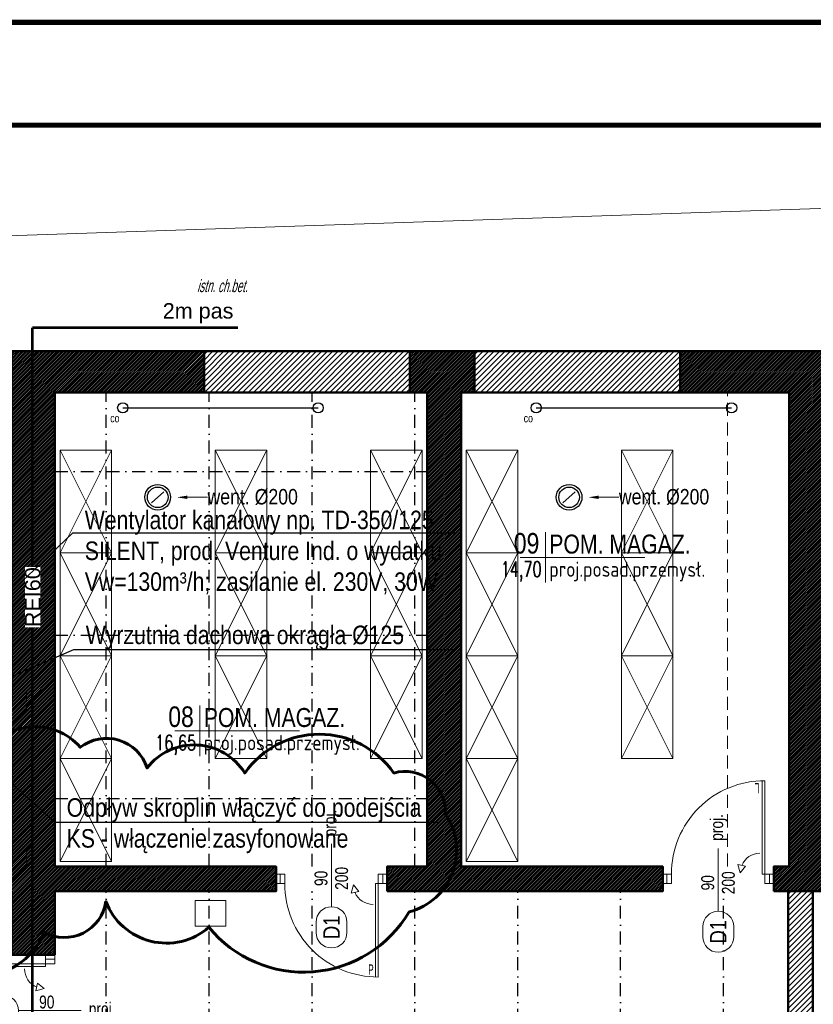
# Model space of a CAD drawing. Header units: centimetres. Extents: x -2715 to 104803, y -5579 to 32152.
# Tile 14 of 27: x 86651 to 87423, y 572 to 1529. Entities that reach past the tile are written whole.
import ezdxf
from ezdxf import colors
from ezdxf.entities.mleader import LeaderData, LeaderLine
from ezdxf.enums import TextEntityAlignment as Align
from ezdxf.lldxf.tags import DXFTag
from ezdxf.math import Vec2, Vec3

# ---------------------------------------------------------------- set-up
doc = ezdxf.new("R2010")
doc.units = ezdxf.units.CM
doc.header["$MEASUREMENT"] = 0
for name, pattern in [('DASHDOT2', [0.5, 0.25, -0.125, 0, -0.125]), ('HIDDEN', [9.525, 6.35, -3.175]), ('HIDDENX2', [19.05, 12.7, -6.35])]:
    doc.linetypes.add(name, pattern=pattern)
for name, color, linetype, lineweight in [('0_TXT', 252, 'Continuous', 15), ('0_TXT niewidoczne', 252, 'Continuous', 15), ('1_ doors proj.', 252, 'Continuous', 15), ('1_ hatch', 252, 'Continuous', 9), ('1_ hatch proj.', 252, 'Continuous', 9), ('1_ projection', 252, 'HIDDENX2', 5), ('1_ przerywana  S_CONSTRUCTION', 252, 'DASHDOT2', 25), ('1_ view 3', 252, 'Continuous', 9), ('1_ wall STRUCT', 252, 'Continuous', 50), ('1_ wall STRUCT proj.', 252, 'Continuous', 50), ('2_ doors description proj.', 252, 'Continuous', 15), ('2_ equipment proj._skrzynie', 252, 'Continuous', 9), ('3_ PPOŻ  opisy', 252, 'Continuous', 18)]:
    doc.layers.add(name, color=color, linetype=linetype, lineweight=lineweight)
doc.layers.add('4_INST._co', color=252, linetype='Continuous')
doc.layers.add('IS_Opis', color=140, linetype='SOLID')
doc.styles.add('ARIAL', font='arial.ttf', dxfattribs={"width": 0.8})
doc.styles.add('BIKTS', font='bikromsw.shx', dxfattribs={"width": 0.85})
doc.styles.add('H_POM', font='ARIALN.TTF', dxfattribs={"width": 0.7, "height": 18})
doc.styles.get("Standard").update_dxf_attribs({"font": 'ARIALN.TTF'})
doc.styles.add('TXT_D', font='arial.ttf')
doc.styles.add('TXT_M', font='romans.shx', dxfattribs={"width": 0.75, "oblique": 15})
doc.styles.add('TXT_S', font='romand.shx')
tags = doc.linetypes.add('Dash', pattern=[15, 10, -5]).pattern_tags.tags
tags[6:7] = [DXFTag(74, 4), DXFTag(75, 0), DXFTag(340, '0'), DXFTag(46, 0.0), DXFTag(50, 0.0), DXFTag(44, 0.0), DXFTag(45, 0.0)]
tags[4:5] = [DXFTag(74, 4), DXFTag(75, 0), DXFTag(340, '0'), DXFTag(46, 0.0), DXFTag(50, 0.0), DXFTag(44, 0.0), DXFTag(45, 0.0)]
tags = doc.linetypes.add('SOLID', pattern=[10, 10, 0]).pattern_tags.tags
tags[6:7] = [DXFTag(74, 4), DXFTag(75, 0), DXFTag(340, '0'), DXFTag(46, 0.0), DXFTag(50, 0.0), DXFTag(44, 0.0), DXFTag(45, 0.0)]
tags[4:5] = [DXFTag(74, 4), DXFTag(75, 0), DXFTag(340, '0'), DXFTag(46, 0.0), DXFTag(50, 0.0), DXFTag(44, 0.0), DXFTag(45, 0.0)]
doc.linetypes.add('TRACKS', pattern='A,0.15,[130,IS_LineDef.shx,S=0.25,R=0,X=0,Y=0],0.15', length=0.3)
pattern_1 = [(45, (-154, -2e-12), (-2.65165043, 2.65165043), [])]

# ---------------------------------------------------------------- blocks, each defined once
blk = doc.blocks.new('fdgdfhfbgfh')
at = {"linetype": 'TRACKS', "ltscale": 10}
blk.add_lwpolyline([(0, 0), (190, 0)], dxfattribs=at)
for centre in [(0, 0), (190, 0)]:
    blk.add_circle(centre, 5)
at = {"style": 'BIKTS', "width": 0.8}
blk.add_attdef('W', text='', height=8, rotation=0.00001, dxfattribs=at).set_placement((-7.65, -6.07), align=Align.TOP_CENTER)
blk = doc.blocks.new('MET')
at = {"layer": '0_TXT niewidoczne'}
for p, q in [((0, -20), (0, 20)), ((-20, 0), (78.66, 0))]:
    blk.add_line(p, q, dxfattribs=at)
at = {"style": 'TXT_D', "width": 0.8, "flags": 4}
blk.add_attdef('NUMER', text='', height=15, dxfattribs=at).set_placement((-6.73, 3.76), align=Align.RIGHT)
blk.add_attdef('NAZWA', (4.15, 3.76), '', height=15, dxfattribs=at)
at = {"layer": '0_TXT niewidoczne', "style": 'TXT_M', "width": 0.8, "flags": 4}
blk.add_attdef('M2', text='', height=12, dxfattribs=at).set_placement((-6.06, -15.36), align=Align.RIGHT)
blk.add_attdef('POSADZKA', (4.15, -15.36), '', height=12, dxfattribs=at)
blk = doc.blocks.new('vgfdbn vnbvmnvb')
for p, q in [((-104, 0), (-100.45, 0)), ((-95.45, 0), (-95.45, -9.09)), ((-4.55, -9.09), (-4.55, 0)), ((-4.55, 0), (0, 0)), ((0, 0), (3.55, 0)), ((-95.45, -9.09), (-100, -9.09)), ((-7.27, -9.09), (-7.27, -99.96)), ((0, -9.09), (-4.55, -9.09)), ((-4.55, -9.09), (-4.55, -100)), ((-23.34, -16.92), (-31.01, -18.46)), ((-28.64, -10.39), (-23.34, -16.92))]:
    blk.add_line(p, q)
for points in [[(-100, -9.09), (-100, 0), (-104, 0), (-104, -9.09)], [(-95.45, -9.09), (-95.45, 0), (-100, 0), (-100, -9.09)], [(0, -9.09), (0, 0), (-4.55, 0), (-4.55, -9.09)], [(4, -9.09), (4, 0), (0, 0), (0, -9.09)]]:
    blk.add_lwpolyline(points, close=True)
for points in [[(-50, -5.91), (-50, -4.91)], [(-4.55, -9.09), (-7.27, -9.09)], [(-28.64, -10.39), (-31.01, -18.46)]]:
    blk.add_lwpolyline(points)
for centre, radius, start, end in [((-5.07, -9.62), 90.38, 179.6651, 270.3349), ((-9.55, -10.39), 19.09, 202.50061, 270)]:
    blk.add_arc(centre, radius, start, end)
at = {"insert": (-14.4, -87.72), "char_height": 10, "width": 6.2032, "attachment_point": 1, "style": 'H_POM'}
blk.add_mtext('P', dxfattribs=at)
blk = doc.blocks.new('_OZN.DRZWI')
blk.add_line((0, 0), (61.07, 0))
blk.add_lwpolyline([(-15, 15, -1), (-15, -15), (-25, -15, -1), (-25, 15)], format="xyb", close=True)
at = {"style": 'BIKTS', "width": 0.8}
blk.add_attdef('WYSOK', text='', height=8, rotation=0.00001, dxfattribs=at).set_placement((27.59, 12.75), align=Align.TOP_CENTER)
for p in [(-20, 0), (75.14, 0)]:
    blk.add_attdef('OZN', text='', height=8, rotation=0.00001, dxfattribs=at).set_placement(p, align=Align.MIDDLE)
blk.add_attdef('SZEROK', text='', height=8, rotation=0.00001, dxfattribs=at).set_placement((27.59, -12.4), align=Align.CENTER)
blk = doc.blocks.new('VFDGFDHGF')
for p, q in [((4, 4.55), (0.45, 4.55)), ((8.55, 4.55), (4, 4.55)), ((8.55, -4.55), (8.55, 4.55)), ((99.45, 4.55), (99.45, -4.55)), ((108, 4.55), (104.45, 4.55)), ((4, -4.55), (8.55, -4.55)), ((8.55, -4.55), (8.55, -95.45)), ((11.27, -4.55), (11.27, -95.41)), ((32.64, -5.84), (27.34, -12.38)), ((99.45, -4.55), (104, -4.55)), ((27.34, -12.38), (35.01, -13.91))]:
    blk.add_line(p, q)
for points in [[(0, -4.55), (0, 4.55), (4, 4.55), (4, -4.55)], [(4, -4.55), (4, 4.55), (8.55, 4.55), (8.55, -4.55)], [(99.45, -4.55), (99.45, 4.55), (104, 4.55), (104, -4.55)], [(104, -4.55), (104, 4.55), (108, 4.55), (108, -4.55)]]:
    blk.add_lwpolyline(points, close=True)
for points in [[(8.55, -4.55), (11.27, -4.55)], [(32.64, -5.84), (35.01, -13.91)], [(54, -1.36), (54, -0.36)]]:
    blk.add_lwpolyline(points)
for centre, radius, start, end in [((9.07, -5.07), 90.38, 269.6651, 0.3349), ((13.55, -5.84), 19.09, 270, 337.49939)]:
    blk.add_arc(centre, radius, start, end)
at = {"insert": (18.4, -83.17), "char_height": 10, "width": 6.2032, "attachment_point": 3, "style": 'H_POM'}
blk.add_mtext('L', dxfattribs=at)
blk = doc.blocks.new('vcvcbv')
blk.add_lwpolyline([(-100, 50), (0, 50), (0, 0), (-100, 0), (-100, 50)])
at = {"linetype": 'Dash', "ltscale": 10}
blk.add_lwpolyline([(-100, 0), (0, 50), (0, 0), (-100, 50), (-100, 0)], dxfattribs=at)
blk = doc.blocks.new('sdadsfsdfd')
at = {"layer": '2_ equipment proj._skrzynie', "rotation": 90}
for p in [(-488, 640), (-337, 640), (-186, 640), (-93, 640), (58, 640), (-488, 540), (-337, 540), (-186, 540), (-93, 540), (58, 540), (-488, 440), (-337, 440), (-186, 440), (-93, 440), (58, 440), (-488, 340), (-93, 340)]:
    blk.add_blockref('vcvcbv', p, dxfattribs=at)
blk = doc.blocks.new('_DOT')
at = {"color": 0, "linetype": 'ByBlock'}
blk.add_line((-0.5, 0), (-1, 0), dxfattribs=at)
at = {"color": 0, "linetype": 'ByBlock', "const_width": 0.5}
blk.add_lwpolyline([(-0.25, 0, 1), (0.25, 0, 1)], format="xyb", close=True, dxfattribs=at)
blk = doc.blocks.new('gfdhgfhgfhjgjh')
at = {"layer": '1_ przerywana  S_CONSTRUCTION', "color": 150, "linetype": 'Dash', "ltscale": 20}
blk.add_lwpolyline([(-5.99, -5.3), (5.99, 5.3)], dxfattribs=at)
at = {"layer": '1_ przerywana  S_CONSTRUCTION', "color": 150, "linetype": 'Dash', "ltscale": 10}
for radius in [12.5, 10]:
    blk.add_circle((0, 0), radius, dxfattribs=at)
at = {"layer": '0_TXT', "color": 150}
ml = blk.add_multileader_mtext('Standard', dxfattribs=at)
ml.set_content('{\\fArial Narrow|b0|i0|c238|p34;\\H83.333333x;went. %%C200}', color=150)
ml.set_leader_properties()
ml.build(insert=Vec2(0, 0))
ml.multileader.update_dxf_attribs({"dogleg_length": 0.36, "arrow_head_size": 10})
ctx = ml.context
ctx.base_point, ctx.char_height, ctx.arrow_head_size, ctx.landing_gap_size, ctx.plane_origin = Vec3(48.3, 0), 0.18, 10, 0.09, Vec3(18.74, 0)
notes = []
notes.append((ctx, [(0, (1, 1, 0), (47.94, 0), (1, 0), 0.36, [(0, [(18.74, 0)], 0, [])])]))
ctx.mtext.insert, ctx.mtext.flow_direction = Vec3(48.39, 8.08), 5
for ctx, leaders in notes:
    for number, flags, end, landing, length, lines in leaders:
        leader = LeaderData()
        leader.index, (leader.has_last_leader_line, leader.has_dogleg_vector, leader.attachment_direction) = number, flags
        leader.last_leader_point, leader.dogleg_vector, leader.dogleg_length = Vec3(end), Vec3(landing), length
        for number, points, colour, breaks in lines:
            line = LeaderLine()
            line.index, line.vertices, line.color, line.breaks = number, Vec3.list(points), colors.encode_raw_color(colour), breaks
            leader.lines.append(line)
        ctx.leaders.append(leader)

msp = doc.modelspace()

# ---------------------------------------------------------------- hatches: boundary and pattern name
at = {"layer": '1_ hatch'}
h = msp.add_hatch(dxfattribs=at)
h.set_pattern_fill('ANSI31', color=256, scale=10)
h.paths.add_polyline_path([(86685.55, 619.93), (86650.07, 619.93), (86643.55, 619.93), (86643.55, 681.93), (86544.51, 681.93), (86544.51, 705.93), (86643.55, 705.93), (86643.55, 831.93), (86548.51, 831.93), (86548.51, 861.93), (86643.55, 861.93), (86643.55, 1206.93), (86830.55, 1206.93), (86830.55, 1166.93), (86685.55, 1166.93), (86685.55, 705.93), (86900.55, 705.93), (86900.55, 681.93), (86685.55, 681.93)])
h = msp.add_hatch(dxfattribs=at)
h.set_pattern_fill('ANSI31', color=256, scale=10)
h.paths.add_polyline_path([(87008.55, 681.93), (87008.55, 705.93), (87047.55, 705.93), (87047.55, 1166.93), (87030.55, 1166.93), (87030.55, 1206.93), (87093.55, 1206.93), (87093.55, 1166.93), (87080.55, 1166.93), (87080.55, 705.93), (87276.55, 705.93), (87276.55, 681.93)])
h = msp.add_hatch(dxfattribs=at)
h.set_pattern_fill('ANSI31', color=256, scale=10)
h.paths.add_polyline_path([(87384.55, 681.93), (87384.55, 705.93), (87399.55, 705.93), (87399.55, 1166.93), (87293.55, 1166.93), (87293.55, 1206.93), (87449.55, 1206.93), (87449.55, 1166.93), (87432.55, 1166.93), (87432.55, 705.93), (87451.55, 705.93), (87451.55, 681.93)])
at = {"layer": '1_ hatch proj.'}
h = msp.add_hatch(dxfattribs=at)
h.set_pattern_fill('ANSI31', color=256, scale=30)
h.set_pattern_definition(pattern_1)
h.paths.add_polyline_path([(86830.55, 1166.93), (86830.55, 1206.93), (87030.55, 1206.93), (87030.55, 1166.93)])
h = msp.add_hatch(dxfattribs=at)
h.set_pattern_fill('ANSI31', color=256, scale=30)
h.set_pattern_definition([(45, (109, -2e-12), (-2.65165043, 2.65165043), [])])
h.paths.add_polyline_path([(87093.55, 1166.93), (87093.55, 1206.93), (87293.55, 1206.93), (87293.55, 1166.93)])
h = msp.add_hatch(dxfattribs=at)
h.set_pattern_fill('ANSI31', color=256, scale=30)
h.set_pattern_definition(pattern_1)
h.paths.add_polyline_path([(87398.55, 52.93), (87398.55, 681.93), (87422.55, 681.93), (87422.55, 52.93)])

# ---------------------------------------------------------------- linework, layer by layer
at = {"lineweight": 50, "const_width": 5}
msp.add_lwpolyline([(85600.17, -1443.15), (85600.17, 1526.85), (89800.17, 1526.85), (89800.17, -1443.15), (85600.17, -1443.15)], dxfattribs=at)
at = {"lineweight": 50}
msp.add_lwpolyline([(85700.17, -1343.15, 5, 5, 0), (85700.17, 1426.85, 5, 5, 0), (89700.17, 1426.85, 5, 5, 0), (89700.17, -1343.15, 5, 5, 0)], format="xyseb", close=True, dxfattribs=at)
at = {"layer": '1_ hatch'}
msp.add_lwpolyline([(89230.29, 1406.47), (89230.29, 1206.93), (89183.55, 1206.93), (89183.55, 1236.93), (89158.55, 1236.93), (89158.55, 1206.93), (86215.55, 1206.93), (86224.83, 1305.31), (89230.29, 1406.47)], dxfattribs=at)
at = {"layer": '1_ projection'}
msp.add_lwpolyline([(87339.55, 705.93), (87339.55, 1166.93)], dxfattribs=at)
at = {"layer": '1_ przerywana  S_CONSTRUCTION'}
msp.add_lwpolyline([(86685.55, 1166.93), (87047.55, 1166.93)], dxfattribs=at)
at = {"layer": '1_ przerywana  S_CONSTRUCTION', "ltscale": 50}
for points in [[(86735.55, 705.93), (86735.55, 1166.93)], [(86835.55, 705.93), (86835.55, 1166.93)], [(86935.55, 705.93), (86935.55, 1166.93)], [(87035.55, 705.93), (87035.55, 1166.93)], [(86685.55, 1089.93), (87047.55, 1089.93)], [(86685.55, 930.93), (87047.55, 930.93)], [(86685.55, 771.93), (87047.55, 771.93)], [(86735.55, -449.07), (86735.55, 681.93)], [(86835.55, -449.07), (86835.55, 681.93)], [(86935.55, -449.07), (86935.55, 681.93)], [(87035.55, -449.07), (87035.55, 681.93)], [(87135.55, -449.07), (87135.55, 681.93)], [(87235.55, -449.07), (87235.55, 681.93)], [(87335.55, -449.07), (87335.55, 681.93)]]:
    msp.add_lwpolyline(points, dxfattribs=at)
at = {"layer": '1_ view 3'}
msp.add_lwpolyline([(86215.55, 1206.93), (86224.83, 1305.31), (89230.29, 1406.47)], dxfattribs=at)
at = {"layer": '1_ wall STRUCT'}
for points in [[(86685.55, 619.93), (86650.07, 619.93), (86643.55, 619.93), (86643.55, 681.93), (86544.51, 681.93), (86544.51, 705.93), (86643.55, 705.93), (86643.55, 831.93), (86548.51, 831.93), (86548.51, 861.93), (86643.55, 861.93), (86643.55, 1206.93), (86830.55, 1206.93), (86830.55, 1166.93), (86685.55, 1166.93), (86685.55, 705.93), (86900.55, 705.93), (86900.55, 681.93), (86685.55, 681.93), (86685.55, 619.93)], [(87008.55, 681.93), (87008.55, 705.93), (87047.55, 705.93), (87047.55, 1166.93), (87030.55, 1166.93), (87030.55, 1206.93), (87093.55, 1206.93), (87093.55, 1166.93), (87080.55, 1166.93), (87080.55, 705.93), (87276.55, 705.93), (87276.55, 681.93), (87008.55, 681.93)], [(87384.55, 681.93), (87384.55, 705.93), (87399.55, 705.93), (87399.55, 1166.93), (87293.55, 1166.93), (87293.55, 1206.93), (87449.55, 1206.93), (87449.55, 1166.93), (87432.55, 1166.93), (87432.55, 705.93), (87451.55, 705.93), (87451.55, 681.93), (87384.55, 681.93)]]:
    msp.add_lwpolyline(points, dxfattribs=at)
at = {"layer": '1_ wall STRUCT proj.'}
for points in [[(86830.55, 1166.93), (86830.55, 1206.93), (87030.55, 1206.93), (87030.55, 1166.93), (86830.55, 1166.93)], [(87093.55, 1166.93), (87093.55, 1206.93), (87293.55, 1206.93), (87293.55, 1166.93), (87093.55, 1166.93)], [(87398.55, 52.93), (87398.55, 681.93), (87422.55, 681.93), (87422.55, 52.93), (87398.55, 52.93)]]:
    msp.add_lwpolyline(points, dxfattribs=at)
at = {"layer": '3_ PPOŻ  opisy', "linetype": 'HIDDEN', "ltscale": 2.5, "const_width": 2.5}
for points in [[(86663.55, 1229.82), (86663.55, -507.59)], [(86663.55, 1229.82), (86863.55, 1229.82)]]:
    msp.add_lwpolyline(points, dxfattribs=at)
at = {"layer": '3_ PPOŻ  opisy', "linetype": 'Continuous', "lineweight": 20, "ltscale": 3}
msp.add_lwpolyline([(86821.91, 672.87), (86851.91, 672.87), (86851.91, 647.87), (86821.91, 647.87), (86821.91, 672.87)], dxfattribs=at)
at = {"layer": 'Defpoints', "color": 6, "lineweight": 60}
msp.add_lwpolyline([(86355.17, 516.85, 0.520567), (86475.17, 576.85, 0.520567), (86570.17, 616.85, 0.520567), (86675.17, 641.85, 0.520567), (86735.17, 671.85, 0.520567), (86835.17, 646.85, 0.520567), (87030.17, 661.85, 0.520567), (87065.17, 756.85, 0.520567), (87015.17, 796.85, 0.520567), (86870.17, 796.85, 0.520567), (86775.17, 801.85, 0.520567), (86710.17, 821.85, 0.520567), (86615.17, 811.85, 0.520567), (86530.17, 766.85, 0.520567), (86490.17, 746.85, 0.520567), (86320.17, 751.85, 0.520567), (86255.17, 771.85, 0.520567), (86095.17, 786.85, 0.520567), (86005.17, 776.85, 0.520567), (85870.17, 761.85, 0.520567), (85860.17, 676.85, 0.520567), (85910.17, 556.85, 0.520567)], format="xyb", dxfattribs=at)

# ---------------------------------------------------------------- block references
at = {"layer": '0_TXT'}
for p in [(86785.55, 1064.93), (87185.55, 1064.93)]:
    msp.add_blockref('gfdhgfhgfhjgjh', p, dxfattribs=at)
ref = msp.add_blockref('MET', (87162.57, 1006.55), dxfattribs=dict(at, xscale=1.23, yscale=1.23, zscale=1.23, rotation=359.9999999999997))
ref.add_attrib('NUMER', '09', dxfattribs={"layer": '0', "height": 20, "style": 'TXT_D', "width": 0.8, "flags": 4}).set_placement((87156.61, 1010.24), align=Align.RIGHT)
ref.add_attrib('NAZWA', 'POM. MAGAZ.', (87166.26, 1010.24), dxfattribs={"layer": '0', "height": 18.45, "style": 'TXT_D', "width": 0.8, "flags": 4})
ref.add_attrib('M2', '14,70', dxfattribs={"layer": '0', "height": 14.76, "style": 'TXT_S', "width": 0.7, "flags": 4}).set_placement((87158.88, 987.66), align=Align.RIGHT)
ref.add_attrib('POSADZKA', 'proj.posad.przemysł.', (87166.26, 987.66), dxfattribs={"layer": '0', "color": 150, "height": 14.76, "style": 'TXT_S', "width": 0.8, "flags": 4})
ref = msp.add_blockref('MET', (86826.64, 837.92), dxfattribs=dict(at, xscale=1.23, yscale=1.23, zscale=1.23, rotation=359.9999999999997))
ref.add_attrib('NUMER', '08', dxfattribs={"layer": '0', "height": 20, "style": 'TXT_D', "width": 0.8, "flags": 4}).set_placement((86820.67, 841.61), align=Align.RIGHT)
ref.add_attrib('NAZWA', 'POM. MAGAZ.', (86830.33, 841.61), dxfattribs={"layer": '0', "height": 18.45, "style": 'TXT_D', "width": 0.8, "flags": 4})
ref.add_attrib('M2', '16,65', dxfattribs={"layer": '0', "height": 14.76, "style": 'TXT_S', "width": 0.7, "flags": 4}).set_placement((86822.95, 819.03), align=Align.RIGHT)
ref.add_attrib('POSADZKA', 'proj.posad.przemysł.', (86830.33, 819.03), dxfattribs={"layer": '0', "color": 150, "height": 14.76, "style": 'TXT_S', "width": 0.8, "flags": 4})
at = {"layer": '1_ doors proj.'}
for p, rotation in [((87384.55, 693.93), 180), ((86681, 619.93), 270)]:
    msp.add_blockref('VFDGFDHGF', p, dxfattribs=dict(at, rotation=rotation))
msp.add_blockref('vgfdbn vnbvmnvb', (87004.55, 698.48), dxfattribs=at)
at = {"layer": '2_ doors description proj.'}
ref = msp.add_blockref('_OZN.DRZWI', (86954.55, 666.8), dxfattribs=dict(at, rotation=90))
ref.add_attrib('OZN', 'proj.', dxfattribs={"layer": '0', "color": 7, "lineweight": 5, "height": 12.5, "rotation": 90, "style": 'BIKTS', "width": 0.8}).set_placement((86954.55, 748.2), align=Align.MIDDLE)
ref.add_attrib('WYSOK', '200', dxfattribs={"layer": '0', "color": 7, "lineweight": 5, "height": 12.5, "rotation": 90, "style": 'BIKTS', "width": 0.8}).set_placement((86958.09, 694.39), align=Align.TOP_CENTER)
ref.add_attrib('SZEROK', '90', dxfattribs={"layer": '0', "color": 7, "lineweight": 5, "height": 12.5, "rotation": 90, "style": 'BIKTS', "width": 0.8}).set_placement((86950.53, 694.39), align=Align.CENTER)
ref.add_attrib('OZN', 'D1', dxfattribs={"layer": '0', "color": 7, "lineweight": 5, "height": 16, "rotation": 90, "style": 'ARIAL', "width": 0.8}).set_placement((86954.55, 646.8), align=Align.MIDDLE)
ref = msp.add_blockref('_OZN.DRZWI', (87330.55, 662.53), dxfattribs=dict(at, rotation=90))
ref.add_attrib('OZN', 'proj.', dxfattribs={"layer": '0', "color": 7, "lineweight": 5, "height": 12.5, "rotation": 90, "style": 'BIKTS', "width": 0.8}).set_placement((87330.55, 743.94), align=Align.MIDDLE)
ref.add_attrib('WYSOK', '200', dxfattribs={"layer": '0', "color": 7, "lineweight": 5, "height": 12.5, "rotation": 90, "style": 'BIKTS', "width": 0.8}).set_placement((87334.09, 690.12), align=Align.TOP_CENTER)
ref.add_attrib('SZEROK', '90', dxfattribs={"layer": '0', "color": 7, "lineweight": 5, "height": 12.5, "rotation": 90, "style": 'BIKTS', "width": 0.8}).set_placement((87326.53, 690.12), align=Align.CENTER)
ref.add_attrib('OZN', 'D1', dxfattribs={"layer": '0', "color": 7, "lineweight": 5, "height": 16, "rotation": 90, "style": 'ARIAL', "width": 0.8}).set_placement((87330.55, 642.53), align=Align.MIDDLE)
ref = msp.add_blockref('_OZN.DRZWI', (86650.09, 565.93), dxfattribs=dict(at, xscale=-1, rotation=180))
ref.add_attrib('OZN', 'proj.', dxfattribs={"layer": '0', "color": 7, "lineweight": 5, "height": 12.5, "style": 'BIKTS', "width": 0.8}).set_placement((86731.49, 565.93), align=Align.MIDDLE)
ref.add_attrib('WYSOK', '200', dxfattribs={"layer": '0', "color": 7, "lineweight": 5, "height": 12.5, "style": 'BIKTS', "width": 0.8}).set_placement((86677.68, 562.86), align=Align.TOP_CENTER)
ref.add_attrib('SZEROK', '90', dxfattribs={"layer": '0', "color": 7, "lineweight": 5, "height": 12.5, "style": 'BIKTS', "width": 0.8}).set_placement((86677.68, 567.93), align=Align.CENTER)
ref.add_attrib('OZN', 'D1', dxfattribs={"layer": '0', "color": 7, "lineweight": 5, "height": 16, "style": 'ARIAL', "width": 0.8}).set_placement((86630.09, 565.93), align=Align.MIDDLE)
at = {"layer": '2_ equipment proj._skrzynie'}
msp.add_blockref('sdadsfsdfd', (87228.55, 470.93), dxfattribs=at)
at = {"layer": '4_INST._co'}
for p in [(86751.54, 1151.93), (87153.54, 1151.93)]:
    msp.add_blockref('fdgdfhfbgfh', p, dxfattribs=at).add_auto_attribs({'W': 'co'})

# ---------------------------------------------------------------- texts
at = {"layer": '0_TXT', "lineweight": 9, "oblique": 15, "width": 0.7}
msp.add_text('istn. ch.bet.', height=12, dxfattribs=at).set_placement((86848.39, 1270.72), align=Align.MIDDLE)

# ---------------------------------------------------------------- leaders
at = {"layer": 'IS_Opis'}
ml = msp.add_multileader_mtext('Standard', dxfattribs=at)
ml.set_content('Odpływ skroplin włączyć do podejścia KS - włączenie zasyfonowane', color=256)
ml.set_leader_properties(color=256, linetype='ByLayer', lineweight=-1)
ml.set_arrow_properties(name='DOT')
ml.build(insert=Vec2(0, 0))
ml.multileader.update_dxf_attribs({"text_left_attachment_type": 6, "text_right_attachment_type": 6, "dogleg_length": 0.1, "arrow_head_size": 5})
ctx = ml.context
ctx.base_point, ctx.char_height, ctx.arrow_head_size, ctx.landing_gap_size, ctx.plane_origin = Vec3(86696.73, 749.03), 18, 5, 0.3, Vec3(86683.09, 827.8)
ctx.left_attachment, ctx.right_attachment = 6, 6
notes = []
notes.append((ctx, [(0, (1, 1, 0), (86685.55, 749.03), (1, 0), 11.18, [(0, [(86643.55, 786.67)], 0, [])])]))
ctx.mtext.insert, ctx.mtext.width, ctx.mtext.flow_direction = Vec3(86697.03, 772.31), 356.8826, 5
ml = msp.add_multileader_mtext('Standard', dxfattribs=at)
ml.set_content('%%c25', color=256)
ml.set_leader_properties(color=256, linetype='ByLayer', lineweight=-1)
ml.set_arrow_properties(name='DOT')
ml.build(insert=Vec2(0, 0))
ml.multileader.update_dxf_attribs({"text_left_attachment_type": 6, "text_right_attachment_type": 6, "dogleg_length": 0.1, "arrow_head_size": 5})
ctx = ml.context
ctx.base_point, ctx.char_height, ctx.arrow_head_size, ctx.landing_gap_size, ctx.plane_origin = Vec3(86555.15, 729.03), 18, 5, 0.3, Vec3(86243.19, 797.8)
ctx.left_attachment, ctx.right_attachment = 6, 6
notes.append((ctx, [(0, (1, 1, 0), (86604.19, 729.03), (-1, 0), 11.18, [(0, [(86604.19, 714.08)], 0, [])])]))
ctx.mtext.insert, ctx.mtext.width, ctx.mtext.flow_direction = Vec3(86555.45, 750.63), 356.8826, 5
for ctx, leaders in notes:
    for number, flags, end, landing, length, lines in leaders:
        leader = LeaderData()
        leader.index, (leader.has_last_leader_line, leader.has_dogleg_vector, leader.attachment_direction) = number, flags
        leader.last_leader_point, leader.dogleg_vector, leader.dogleg_length = Vec3(end), Vec3(landing), length
        for number, points, colour, breaks in lines:
            line = LeaderLine()
            line.index, line.vertices, line.color, line.breaks = number, Vec3.list(points), colors.encode_raw_color(colour), breaks
            leader.lines.append(line)
        ctx.leaders.append(leader)

# ---------------------------------------------------------------- next in the draw order: texts
at = {"layer": '3_ PPOŻ  opisy', "insert": (86787.81, 1253.77), "char_height": 15, "width": 73.9548, "attachment_point": 1, "style": 'TXT_D', "bg_fill": 3, "box_fill_scale": 1, "bg_fill_color": 1, "bg_fill_transparency": 0}
msp.add_mtext('\\pxqc;2m pas', dxfattribs=at)
at = {"layer": '3_ PPOŻ  opisy', "insert": (86656.38, 938.56), "char_height": 15, "width": 58.5233, "attachment_point": 1, "rotation": 90, "style": 'TXT_D', "bg_fill": 3, "box_fill_scale": 1, "bg_fill_color": 1, "bg_fill_transparency": 0}
msp.add_mtext('\\pxqc;REI60', dxfattribs=at)

# ---------------------------------------------------------------- next in the draw order: leaders
at = {"layer": 'IS_Opis'}
ml = msp.add_multileader_mtext('Standard', dxfattribs=at)
ml.set_content('Wentylator kanałowy np. TD-350/125 SILENT, prod. Venture Ind. o wydatku Vw=130m³/h; zasilanie el. 230V, 30W', color=256)
ml.set_leader_properties(color=256, linetype='ByLayer', lineweight=-1)
ml.set_arrow_properties(name='DOT')
ml.build(insert=Vec2(0, 0))
ml.multileader.update_dxf_attribs({"text_left_attachment_type": 6, "text_right_attachment_type": 6, "dogleg_length": 0.1, "arrow_head_size": 5})
ctx = ml.context
ctx.base_point, ctx.char_height, ctx.arrow_head_size, ctx.landing_gap_size, ctx.plane_origin = Vec3(86714.3, 1030.36), 18, 5, 0.3, Vec3(86701.66, 1090.94)
ctx.left_attachment, ctx.right_attachment = 6, 6
notes = []
notes.append((ctx, [(0, (1, 1, 0), (86703.12, 1030.36), (1, 0), 11.18, [(0, [(86560.29, 894.63)], 0, [])])]))
ctx.mtext.insert, ctx.mtext.width, ctx.mtext.flow_direction = Vec3(86714.6, 1051.96), 356.8826, 5
ml = msp.add_multileader_mtext('Standard', dxfattribs=at)
ml.set_content('Wyrzutnia dachowa okrągła %%c125', color=256)
ml.set_leader_properties(color=256, linetype='ByLayer', lineweight=-1)
ml.set_arrow_properties(name='DOT')
ml.build(insert=Vec2(0, 0))
ml.multileader.update_dxf_attribs({"text_left_attachment_type": 6, "text_right_attachment_type": 6, "dogleg_length": 0.1, "arrow_head_size": 5})
ctx = ml.context
ctx.base_point, ctx.char_height, ctx.arrow_head_size, ctx.landing_gap_size, ctx.plane_origin = Vec3(86715.3, 916.89), 18, 5, 0.3, Vec3(86701.66, 995.67)
ctx.left_attachment, ctx.right_attachment = 6, 6
notes.append((ctx, [(0, (1, 1, 0), (86704.12, 916.89), (1, 0), 11.18, [(0, [(86625.54, 883.38)], 0, [])])]))
ctx.mtext.insert, ctx.mtext.width, ctx.mtext.flow_direction = Vec3(86715.6, 940.17), 356.8826, 5
for ctx, leaders in notes:
    for number, flags, end, landing, length, lines in leaders:
        leader = LeaderData()
        leader.index, (leader.has_last_leader_line, leader.has_dogleg_vector, leader.attachment_direction) = number, flags
        leader.last_leader_point, leader.dogleg_vector, leader.dogleg_length = Vec3(end), Vec3(landing), length
        for number, points, colour, breaks in lines:
            line = LeaderLine()
            line.index, line.vertices, line.color, line.breaks = number, Vec3.list(points), colors.encode_raw_color(colour), breaks
            leader.lines.append(line)
        ctx.leaders.append(leader)

doc.saveas('drawing.dxf')
